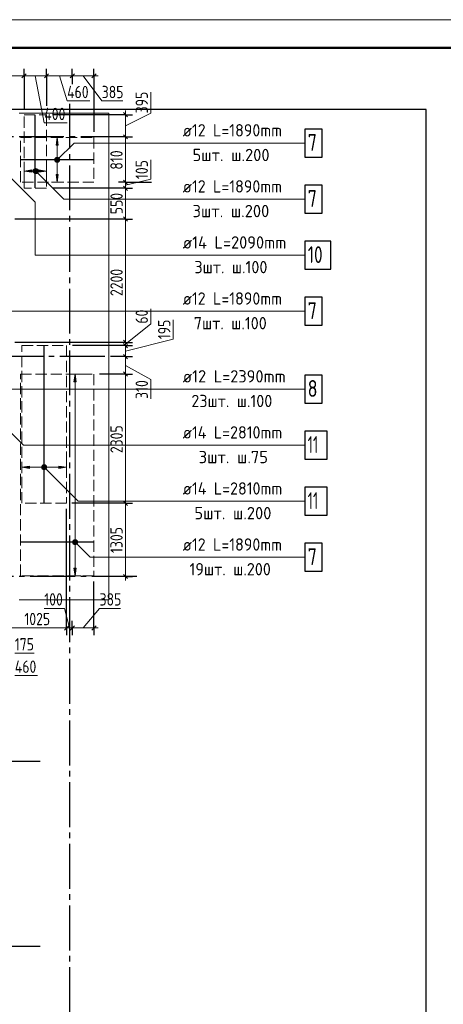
# Model space of a CAD drawing. Header units: millimetres. Extents: x 0 to 40665, y 0 to 42000.
# Tile 17 of 18: x 11413 to 18971, y 24438 to 42000. Entities that reach past the tile are written whole.
import ezdxf

# ---------------------------------------------------------------- set-up
doc = ezdxf.new("R2010")
doc.units = ezdxf.units.MM
doc.linetypes.add('______2', pattern=[270, 200, -70])
doc.linetypes.add('______5', pattern=[1100, 800, -100, 100, -100])
for name, color, linetype, lineweight in [('Standard', 7, 'Continuous', 25), ('ДОП Верх по Х', 7, 'Continuous', 25), ('ЖБ Перекрытие верхний уровень', 7, 'Continuous', 35), ('Оси', 40, '______5', 18), ('Позиционная метка номер позиции', 7, 'Continuous', 13), ('Примечания', 7, 'Continuous', 25)]:
    doc.layers.add(name, color=color, linetype=linetype, lineweight=lineweight)
doc.styles.add('GOST 2.304-81', font='txt')
doc.styles.add('ISOCPEUR', font='txt')

msp = doc.modelspace()

# ---------------------------------------------------------------- hatches: boundary and pattern name
at = {"layer": 'ДОП Верх по Х', "linetype": 'Continuous', "lineweight": 13, "transparency": 33554687}
for points in [[(12102, 39760), (12082, 39900), (12062, 39760)], [(12044, 39500), (12119, 39500), (12114, 39519)], [(12044, 39500), (12114, 39519), (12049, 39519)], [(12049, 39519), (12114, 39519), (12100, 39532)], [(12049, 39519), (12100, 39532), (12063, 39532)], [(12063, 39532), (12100, 39532), (12082, 39537)], [(12049, 39481), (12119, 39500), (12044, 39500)], [(12049, 39481), (12114, 39481), (12119, 39500)], [(12063, 39468), (12114, 39481), (12049, 39481)], [(12063, 39468), (12100, 39468), (12114, 39481)], [(12100, 39468), (12063, 39468), (12082, 39462)], [(11658, 39281), (11658, 39319), (11653, 39300)], [(11658, 39319), (11672, 39268), (11672, 39332)], [(11658, 39319), (11658, 39281), (11672, 39268)], [(11672, 39332), (11691, 39262), (11691, 39337)], [(11672, 39332), (11672, 39268), (11691, 39262)], [(11691, 39337), (11691, 39262), (11709, 39268)], [(11691, 39337), (11709, 39268), (11709, 39332)], [(11709, 39332), (11709, 39268), (11723, 39281)], [(11709, 39332), (11723, 39281), (11723, 39319)], [(11723, 39319), (11723, 39281), (11728, 39300)], [(11751, 39280), (11891, 39300), (11751, 39320)], [(12421, 35540), (12401, 35680), (12381, 35540)], [(11818, 33998), (11818, 34035), (11813, 34016)], [(11818, 34035), (11832, 33984), (11832, 34049)], [(11818, 34035), (11818, 33998), (11832, 33984)], [(11832, 34049), (11851, 33979), (11851, 34054)], [(11832, 34049), (11832, 33984), (11851, 33979)], [(11851, 34054), (11851, 33979), (11869, 33984)], [(11851, 34054), (11869, 33984), (11869, 34049)], [(11869, 34049), (11869, 33984), (11883, 33998)], [(11869, 34049), (11883, 33998), (11883, 34035)], [(11883, 34035), (11883, 33998), (11888, 34016)], [(12111, 33996), (12251, 34016), (12111, 34036)], [(12363, 32680), (12438, 32680), (12433, 32699)], [(12363, 32680), (12433, 32699), (12368, 32699)], [(12368, 32661), (12438, 32680), (12363, 32680)], [(12368, 32699), (12433, 32699), (12419, 32712)], [(12368, 32699), (12419, 32712), (12382, 32712)], [(12368, 32661), (12433, 32661), (12438, 32680)], [(12382, 32712), (12419, 32712), (12401, 32717)], [(12382, 32648), (12433, 32661), (12368, 32661)], [(12382, 32648), (12419, 32648), (12433, 32661)], [(12419, 32648), (12382, 32648), (12401, 32642)]]:
    msp.add_hatch(color=7, dxfattribs=at).paths.add_polyline_path(points)
for points in [[(11631, 39280), (11491, 39300), (11631, 39320)], [(12102, 39240), (12082, 39100), (12062, 39240)], [(11591, 33996), (11451, 34016), (11591, 34036)], [(12421, 32220), (12401, 32080), (12381, 32220)]]:
    msp.add_hatch(color=7, dxfattribs=at).paths.add_polyline_path(points, flags=16)
at = {"layer": 'Позиционная метка номер позиции', "linetype": 'Continuous', "lineweight": 13, "transparency": 33554687}
for points in [[(12038, 39511), (12113, 39468), (12050, 39532)], [(12050, 39532), (12125, 39489), (12070, 39543)], [(12050, 39532), (12113, 39468), (12125, 39489)], [(12070, 39543), (12125, 39489), (12125, 39511)], [(12070, 39543), (12125, 39511), (12093, 39543)], [(12093, 39543), (12125, 39511), (12113, 39532)], [(11658, 39311), (11689, 39343), (11669, 39332)], [(11689, 39343), (11658, 39311), (11658, 39289)], [(11689, 39343), (11658, 39289), (11712, 39343)], [(11712, 39343), (11658, 39289), (11669, 39268)], [(11712, 39343), (11669, 39268), (11733, 39332)], [(12038, 39489), (12093, 39457), (12038, 39511)], [(12038, 39511), (12093, 39457), (12113, 39468)], [(12070, 39457), (12038, 39489), (12050, 39468)], [(12038, 39489), (12070, 39457), (12093, 39457)], [(11733, 39332), (11669, 39268), (11689, 39257)], [(11733, 39332), (11689, 39257), (11744, 39311)], [(11744, 39311), (11689, 39257), (11712, 39257)], [(11744, 39311), (11712, 39257), (11744, 39289)], [(11744, 39289), (11712, 39257), (11733, 39268)], [(11807, 34028), (11839, 34060), (11819, 34048)], [(11839, 34060), (11807, 34028), (11807, 34005)], [(11839, 34060), (11807, 34005), (11862, 34060)], [(11862, 34060), (11807, 34005), (11819, 33984)], [(11862, 34060), (11819, 33984), (11882, 34048)], [(11882, 34048), (11819, 33984), (11839, 33973)], [(11882, 34048), (11839, 33973), (11894, 34028)], [(11894, 34028), (11839, 33973), (11862, 33973)], [(11894, 34028), (11862, 33973), (11894, 34005)], [(11894, 34005), (11862, 33973), (11882, 33984)], [(12357, 32691), (12389, 32723), (12369, 32712)], [(12389, 32723), (12357, 32691), (12357, 32669)], [(12389, 32723), (12357, 32669), (12412, 32723)], [(12412, 32723), (12357, 32669), (12369, 32648)], [(12412, 32723), (12369, 32648), (12432, 32712)], [(12432, 32712), (12369, 32648), (12389, 32637)], [(12432, 32712), (12389, 32637), (12444, 32691)], [(12444, 32691), (12389, 32637), (12412, 32637)], [(12444, 32691), (12412, 32637), (12444, 32669)], [(12444, 32669), (12412, 32637), (12432, 32648)]]:
    msp.add_hatch(color=7, dxfattribs=at).paths.add_polyline_path(points)

# ---------------------------------------------------------------- linework, layer by layer
at = {"layer": 'Standard', "color": 251, "linetype": 'Continuous', "lineweight": -3, "true_color": 0x656565, "transparency": 33554687}
for p, q in [((11491, 41000), (11491, 41125)), ((11891, 41000), (11891, 41125)), ((12351, 41000), (12351, 41125)), ((12738, 41000), (12738, 41125)), ((11491, 41000), (11491, 40875)), ((11891, 41000), (11891, 40875)), ((12351, 41000), (12351, 40875)), ((12351, 41000), (12351, 40852)), ((12738, 41000), (12738, 40875)), ((13301, 40305), (11997, 40305)), ((13301, 40305), (13176, 40305)), ((13301, 40305), (13426, 40305)), ((13301, 39910), (13176, 39910)), ((13301, 39910), (13426, 39910)), ((13301, 39910), (13301, 39910)), ((13301, 39100), (13176, 39100)), ((13301, 38993), (13176, 38993)), ((13301, 39100), (13426, 39100)), ((13301, 38993), (13426, 38993)), ((13301, 38445), (13176, 38445)), ((13301, 38445), (13426, 38445)), ((13301, 36245), (13176, 36245)), ((13301, 36186), (13176, 36186)), ((13301, 36245), (13426, 36245)), ((13301, 36186), (13426, 36186)), ((13301, 35990), (13176, 35990)), ((13301, 35990), (13426, 35990)), ((13301, 35680), (13176, 35680)), ((13301, 35680), (13426, 35680)), ((13301, 33374), (13176, 33374)), ((13301, 33374), (13426, 33374)), ((13301, 32070), (13176, 32070)), ((13301, 32070), (13426, 32070)), ((13301, 32070), (13301, 32070)), ((12251, 31150), (12251, 31275)), ((12351, 31150), (12351, 31275)), ((12738, 31150), (12738, 31275)), ((12251, 31150), (12251, 31025)), ((12351, 31150), (12351, 31025)), ((12351, 31150), (12351, 31150)), ((12738, 31150), (12738, 31025))]:
    msp.add_line(p, q, dxfattribs=at)
at = {"layer": 'Standard', "color": 7, "linetype": 'Continuous', "lineweight": 13, "transparency": 33554687}
for p, q in [((11491, 41000), (11051, 41000)), ((11891, 41000), (11491, 41000)), ((11691, 41000), (11852, 40159)), ((12351, 41000), (11891, 41000)), ((12121, 41000), (12259, 40550)), ((12738, 41000), (12351, 41000)), ((12544, 41000), (12877, 40550)), ((12738, 41000), (12813, 41000)), ((13751, 40330), (13751, 40705)), ((12259, 40550), (12666, 40550)), ((12877, 40550), (13252, 40550)), ((13301, 40305), (13301, 40380)), ((13301, 40107), (13751, 40330)), ((13301, 39910), (13301, 40305)), ((11852, 40159), (12259, 40159)), ((13301, 39100), (13301, 39910)), ((13751, 39156), (13751, 39500)), ((13301, 39046), (13751, 39156)), ((13301, 38993), (13301, 39100)), ((13301, 38445), (13301, 38993)), ((13301, 36245), (13301, 38445)), ((13751, 36578), (13751, 36844)), ((13301, 36215), (13751, 36578)), ((14151, 36301), (14151, 36645)), ((13301, 36088), (14151, 36301)), ((13301, 36186), (13301, 36245)), ((13301, 35990), (13301, 36186)), ((13301, 35680), (13301, 35990)), ((13301, 35835), (13751, 35580)), ((13301, 33374), (13301, 35680)), ((13751, 35580), (13751, 35236)), ((13301, 32070), (13301, 31995)), ((12210, 31500), (11851, 31500)), ((12301, 31150), (12210, 31500)), ((12544, 31150), (12838, 31500)), ((12838, 31500), (13213, 31500)), ((11226, 31150), (12251, 31150)), ((12251, 31150), (12351, 31150)), ((12351, 31150), (12738, 31150)), ((12738, 31150), (12813, 31150)), ((11326, 30700), (11669, 30700)), ((11326, 30300), (11732, 30300))]:
    msp.add_line(p, q, dxfattribs=at)
at = {"layer": 'Standard', "color": 7, "linetype": 'Continuous', "lineweight": 25, "transparency": 33554687}
for p, q in [((11528, 41037), (11453, 40962)), ((11928, 41037), (11853, 40962)), ((12388, 41037), (12313, 40962)), ((12775, 41037), (12700, 40962)), ((13338, 40267), (13263, 40342)), ((13338, 39872), (13263, 39947)), ((13338, 39062), (13263, 39137)), ((13338, 38955), (13263, 39030)), ((13338, 38407), (13263, 38482)), ((13338, 36207), (13263, 36282)), ((13338, 36148), (13263, 36223)), ((13338, 35952), (13263, 36027)), ((13338, 35642), (13263, 35717)), ((13338, 33336), (13263, 33411)), ((13338, 32032), (13263, 32107)), ((12213, 31112), (12288, 31187)), ((12313, 31112), (12388, 31187)), ((12700, 31112), (12775, 31187))]:
    msp.add_line(p, q, dxfattribs=at)
at = {"layer": 'Standard', "color": 7, "linetype": 'Continuous', "lineweight": 13, "transparency": 33554687}
msp.add_lwpolyline([(0, 0), (29700, 0), (29700, 42000), (0, 42000), (0, 0)], close=True, dxfattribs=at)
at = {"layer": 'Standard', "color": 7, "linetype": 'Continuous', "lineweight": 50, "transparency": 33554687}
msp.add_lwpolyline([(2000, 41500), (29200, 41500), (29200, 500), (2000, 500), (2000, 41500)], close=True, dxfattribs=at)
at = {"layer": 'Standard', "color": 251, "linetype": 'Continuous', "lineweight": -3, "true_color": 0x656565, "transparency": 33554687}
for points in [[(11491, 41000), (11491, 40776), (11491, 40776), (11491, 40567), (11491, 40567), (11491, 40405)], [(11891, 41000), (11891, 40714), (11891, 40714), (11891, 40567), (11891, 40567), (11891, 40461)], [(12738, 41000), (12738, 40583), (12738, 40583), (12738, 40567), (12738, 40567), (12738, 40567), (12738, 40567), (12738, 40548), (12738, 40548), (12738, 40526), (12738, 40526), (12738, 40000)], [(13301, 38993), (13284, 38993), (13284, 38993), (11997, 38993)], [(13301, 39100), (13665, 39100), (13665, 39100), (13732, 39100), (13732, 39100), (13764, 39100)], [(13301, 38445), (13284, 38445), (13284, 38445), (13284, 38445), (13284, 38445), (11326, 38445)], [(13301, 36245), (13284, 36245), (13284, 36245), (13284, 36245), (13284, 36245), (13284, 36245), (13284, 36245), (11326, 36245)], [(13301, 36186), (13284, 36186), (13284, 36186), (13284, 36186), (13284, 36186), (13284, 36186), (13284, 36186), (12358, 36186)], [(13301, 35990), (13284, 35990), (13284, 35990), (13284, 35990), (13284, 35990), (13284, 35990), (13284, 35990), (13031, 35990)], [(13301, 35680), (13284, 35680), (13284, 35680), (13284, 35680), (13284, 35680), (13284, 35680), (13284, 35680), (12838, 35680)], [(13301, 33374), (13284, 33374), (13284, 33374), (13284, 33374), (13284, 33374), (13284, 33374), (13284, 33374), (13284, 33374), (13284, 33374), (12344, 33374)], [(12251, 31150), (12251, 31453), (12251, 31453), (12251, 32509), (12251, 32509), (12251, 33274)], [(12738, 31150), (12738, 31509), (12738, 31509), (12738, 31980)]]:
    msp.add_lwpolyline(points, dxfattribs=at)
at = {"layer": 'Standard', "color": 254, "linetype": 'Continuous', "lineweight": 25, "true_color": 0xc4c4ff, "transparency": 33554687}
msp.add_lwpolyline([(9320, 15373), (18664, 15373), (18664, 40399), (9320, 40399), (9320, 15373)], dxfattribs=at)
at = {"layer": 'Standard', "color": 7, "linetype": 'Continuous', "lineweight": 13, "transparency": 33554687}
msp.add_lwpolyline([(13301, 32070), (13301, 32400), (13301, 32400), (13301, 32552), (13301, 32552), (13301, 32616), (13301, 32616), (13301, 32732), (13301, 32732), (13301, 32955), (13301, 32955), (13301, 33057), (13301, 33057), (13301, 33374)], dxfattribs=at)
at = {"layer": 'ДОП Верх по Х', "color": 7, "linetype": 'Continuous', "lineweight": 25, "transparency": 33554687}
for p, q in [((11691, 38999), (11691, 40299)), ((12732, 39500), (11432, 39500)), ((11851, 33381), (11851, 36179)), ((12732, 32680), (11432, 32680))]:
    msp.add_line(p, q, dxfattribs=at)
at = {"layer": 'ДОП Верх по Х', "color": 251, "linetype": 'Continuous', "lineweight": 13, "true_color": 0x494949, "transparency": 33554687}
for p, q in [((12082, 39900), (11982, 39900)), ((12082, 39900), (12062, 39760)), ((12102, 39760), (12082, 39900)), ((12082, 39900), (12182, 39900)), ((12082, 39900), (12082, 39900)), ((12062, 39760), (12102, 39760)), ((12082, 39530), (12082, 39760)), ((11491, 39300), (11491, 39400)), ((11891, 39300), (11891, 39400)), ((12044, 39500), (12044, 39500)), ((12082, 39240), (12082, 39470)), ((12119, 39500), (12119, 39500)), ((11491, 39300), (11631, 39320)), ((11631, 39280), (11491, 39300)), ((11491, 39300), (11491, 39200)), ((11491, 39300), (11491, 39300)), ((11631, 39320), (11631, 39280)), ((11631, 39300), (11661, 39300)), ((11691, 39337), (11691, 39337)), ((11691, 39262), (11691, 39262)), ((11721, 39300), (11751, 39300)), ((11891, 39300), (11751, 39320)), ((11751, 39320), (11751, 39280)), ((11751, 39280), (11891, 39300)), ((11891, 39300), (11891, 39200)), ((11891, 39300), (11891, 39300)), ((12082, 39100), (12062, 39240)), ((12062, 39240), (12102, 39240)), ((12102, 39240), (12082, 39100)), ((12082, 39100), (11982, 39100)), ((12082, 39100), (12182, 39100)), ((12082, 39100), (12082, 39100)), ((12401, 35680), (12301, 35680)), ((12401, 35680), (12381, 35540)), ((12421, 35540), (12401, 35680)), ((12401, 35680), (12501, 35680)), ((12401, 35680), (12401, 35680)), ((12381, 35540), (12421, 35540)), ((12401, 32710), (12401, 35540)), ((11451, 34016), (11451, 34116)), ((12251, 34016), (12251, 34116)), ((11451, 34016), (11591, 34036)), ((11591, 33996), (11451, 34016)), ((11451, 34016), (11451, 33916)), ((11451, 34016), (11451, 34016)), ((11591, 34036), (11591, 33996)), ((11591, 34016), (11821, 34016)), ((11851, 34054), (11851, 34054)), ((11851, 33979), (11851, 33979)), ((11881, 34016), (12111, 34016)), ((12251, 34016), (12111, 34036)), ((12111, 34036), (12111, 33996)), ((12111, 33996), (12251, 34016)), ((12251, 34016), (12251, 33916)), ((12251, 34016), (12251, 34016)), ((12363, 32680), (12363, 32680)), ((12438, 32680), (12438, 32680)), ((12401, 32220), (12401, 32650)), ((12401, 32080), (12381, 32220)), ((12381, 32220), (12421, 32220)), ((12421, 32220), (12401, 32080)), ((12401, 32080), (12301, 32080)), ((12401, 32080), (12501, 32080)), ((12401, 32080), (12401, 32080))]:
    msp.add_line(p, q, dxfattribs=at)
at = {"layer": 'ДОП Верх по Х', "color": 7, "linetype": 'Continuous', "lineweight": 13, "transparency": 33554687}
for p, q in [((14301, 39800), (16299, 39800)), ((14301, 38800), (16299, 38800)), ((14301, 37800), (16321, 37800)), ((14301, 36800), (16299, 36800)), ((14301, 35412), (16365, 35412)), ((14301, 34412), (16365, 34412)), ((14301, 33412), (16365, 33412)), ((14301, 32412), (16299, 32412))]:
    msp.add_line(p, q, dxfattribs=at)
at = {"layer": 'ДОП Верх по Х', "color": 7, "linetype": 'Continuous', "lineweight": 25, "transparency": 33554687}
for points in [[(16501, 39550), (16811, 39550), (16811, 40050), (16501, 40050), (16501, 39550)], [(16501, 38550), (16811, 38550), (16811, 39050), (16501, 39050), (16501, 38550)], [(16501, 37550), (16961, 37550), (16961, 38050), (16501, 38050), (16501, 37550)], [(16501, 36550), (16811, 36550), (16811, 37050), (16501, 37050), (16501, 36550)], [(16501, 35162), (16811, 35162), (16811, 35662), (16501, 35662), (16501, 35162)], [(16501, 34162), (16901, 34162), (16901, 34662), (16501, 34662), (16501, 34162)], [(16501, 33162), (16901, 33162), (16901, 33662), (16501, 33662), (16501, 33162)], [(16501, 32162), (16811, 32162), (16811, 32662), (16501, 32662), (16501, 32162)]]:
    msp.add_lwpolyline(points, dxfattribs=at)
at = {"layer": 'ДОП Верх по Х', "color": 251, "linetype": 'Continuous', "lineweight": 13, "true_color": 0x494949, "transparency": 33554687}
for centre in [(12082, 39500), (11691, 39300), (11851, 34016), (12401, 32680)]:
    msp.add_circle(centre, 37.5, dxfattribs=at)
at = {"layer": 'ЖБ Перекрытие верхний уровень', "color": 7, "linetype": 'Continuous', "lineweight": 18, "transparency": 33554687}
for p, q in [((13001, 40330), (11401, 40330)), ((13001, 31650), (13001, 40330)), ((11401, 31650), (13001, 31650))]:
    msp.add_line(p, q, dxfattribs=at)
at = {"layer": 'Оси', "color": 8, "linetype": '______5', "lineweight": -3, "transparency": 33554687}
for p, q in [((12301, 40500), (12301, 7060)), ((13301, 39910), (3600, 39910)), ((12931, 35990), (3600, 35990)), ((13501, 32070), (3600, 32070)), ((11781, 28770), (3600, 28770)), ((11781, 25470), (3600, 25470))]:
    msp.add_line(p, q, dxfattribs=at)
at = {"layer": 'Позиционная метка номер позиции', "color": 7, "linetype": 'Continuous', "lineweight": 13, "transparency": 33554687}
for p, q in [((12050, 39532), (12050, 39532)), ((12113, 39532), (12113, 39532)), ((12050, 39468), (12050, 39468)), ((12113, 39468), (12113, 39468)), ((11669, 39332), (11669, 39332)), ((11669, 39268), (11669, 39268)), ((11733, 39332), (11733, 39332)), ((11733, 39268), (11733, 39268)), ((11819, 34048), (11819, 34048)), ((11819, 33984), (11819, 33984)), ((11882, 34048), (11882, 34048)), ((11882, 33984), (11882, 33984)), ((12369, 32712), (12369, 32712)), ((12432, 32712), (12432, 32712)), ((12369, 32648), (12369, 32648)), ((12432, 32648), (12432, 32648))]:
    msp.add_line(p, q, dxfattribs=at)
for points in [[(12082, 39500), (12382, 39800), (16501, 39800)], [(11091, 39345), (11691, 38745), (11691, 37800), (16501, 37800)], [(11701, 39300), (12201, 38800), (16501, 38800)], [(10691, 37110), (11001, 36800), (16501, 36800)], [(10320, 36545), (10744, 36121), (10744, 35412), (16501, 35412)], [(11151, 34741), (11480, 34412), (16501, 34412)], [(11851, 34016), (12455, 33412), (16501, 33412)], [(12401, 32680), (12669, 32412), (16501, 32412)]]:
    msp.add_lwpolyline(points, dxfattribs=at)
for centre in [(12082, 39500), (11701, 39300), (11851, 34016), (12401, 32680)]:
    msp.add_circle(centre, 45, dxfattribs=at)
at = {"layer": 'Примечания', "color": 7, "linetype": '______2', "lineweight": 18, "transparency": 33554687}
for p, q in [((11491, 40305), (11891, 40305)), ((11491, 38993), (11491, 40305)), ((11891, 40305), (11891, 38993)), ((11426, 39900), (12738, 39900)), ((11426, 39100), (11426, 39900)), ((12738, 39900), (12738, 39100)), ((12738, 39100), (11426, 39100)), ((11891, 38993), (11491, 38993)), ((11451, 36186), (12251, 36186)), ((11451, 33374), (11451, 36186)), ((12251, 36186), (12251, 33374)), ((11426, 35680), (12738, 35680)), ((11426, 32080), (11426, 35680)), ((12738, 35680), (12738, 32080)), ((12251, 33374), (11451, 33374)), ((12738, 32080), (11426, 32080))]:
    msp.add_line(p, q, dxfattribs=at)

# ---------------------------------------------------------------- texts
at = {"layer": 'Standard', "color": 7, "linetype": 'Continuous', "lineweight": 25, "transparency": 33554687, "char_height": 220, "attachment_point": 7, "style": 'GOST 2.304-81'}
for s, insert, width in [('460', (12259, 40600), 531.97), ('385', (12877, 40600), 500.82), ('400', (11852, 40209), 531.97), ('100', (11851, 31550), 485.07), ('385', (12838, 31550), 500.82), ('1025', (11496, 31200), 610.16), ('175', (11326, 30750), 469.51), ('460', (11326, 30350), 531.97)]:
    msp.add_mtext(s, dxfattribs=dict(at, insert=insert, width=width))
at = {"layer": 'Standard', "color": 7, "linetype": 'Continuous', "lineweight": 25, "transparency": 33554687, "char_height": 220, "attachment_point": 7, "rotation": 90, "style": 'GOST 2.304-81'}
for s, insert, width in [('395', (13701, 40330), 500.83), ('810', (13250, 39325), 485.09), ('105', (13701, 39156), 469.51), ('550', (13251, 38531), 500.81), ('2200', (13251, 37071), 672.63), ('60', (13701, 36578), 391.31), ('195', (14101, 36301), 469.51), ('310', (13701, 35236), 469.51), ('2305', (13251, 34269), 641.47), ('1305', (13250, 32487), 594.59)]:
    msp.add_mtext(s, dxfattribs=dict(at, insert=insert, width=width))
at = {"layer": 'ДОП Верх по Х', "color": 7, "linetype": 'Continuous', "lineweight": 13, "transparency": 33554687, "attachment_point": 7, "style": 'ISOCPEUR'}
for s, insert, char_height, width in [('\\W0.94;ø12 L=1890mm ', (14321, 39917), 220, 2104.38), ('\\W0.78;7', (16551, 39660), 300, 326.41), ('\\W0.97;5шт. ш.200 ', (14497, 39477), 220, 1712.32), ('\\W0.94;ø12 L=1890mm ', (14321, 38917), 220, 2104.38), ('\\W0.78;7', (16551, 38660), 300, 326.41), ('\\W0.97;3шт. ш.200 ', (14497, 38477), 220, 1712.32), ('\\W0.96;ø14 L=2090mm ', (14321, 37917), 220, 2172.61), ('\\W0.75;10', (16551, 37660), 300, 472.27), ('\\W0.95;3шт. ш.100 ', (14530, 37477), 220, 1665.52), ('\\W0.94;ø12 L=1890mm ', (14321, 36917), 220, 2104.38), ('\\W0.78;7', (16551, 36660), 300, 326.41), ('\\W0.95;7шт. ш.100 ', (14519, 36477), 220, 1665.52), ('\\W0.96;ø12 L=2390mm ', (14321, 35529), 220, 2150.52), ('\\W0.78;8', (16551, 35272), 300, 326.41), ('\\W0.95;23шт. ш.100 ', (14475, 35089), 220, 1819.89), ('\\W0.94;ø14 L=2810mm ', (14321, 34529), 220, 2126.49), ('\\W0.63;11', (16551, 34272), 300, 393.75), ('\\W0.97;3шт. ш.75 ', (14607, 34089), 220, 1558.14), ('\\W0.94;ø14 L=2810mm ', (14321, 33529), 220, 2126.49), ('\\W0.63;11', (16551, 33272), 300, 393.75), ('\\W0.97;5шт. ш.200 ', (14530, 33089), 220, 1712.33), ('\\W0.94;ø12 L=1890mm ', (14321, 32529), 220, 2104.38), ('\\W0.78;7', (16551, 32272), 300, 326.41), ('\\W0.95;19шт. ш.200 ', (14442, 32089), 220, 1819.91)]:
    msp.add_mtext(s, dxfattribs=dict(at, insert=insert, char_height=char_height, width=width))

doc.saveas('drawing.dxf')
